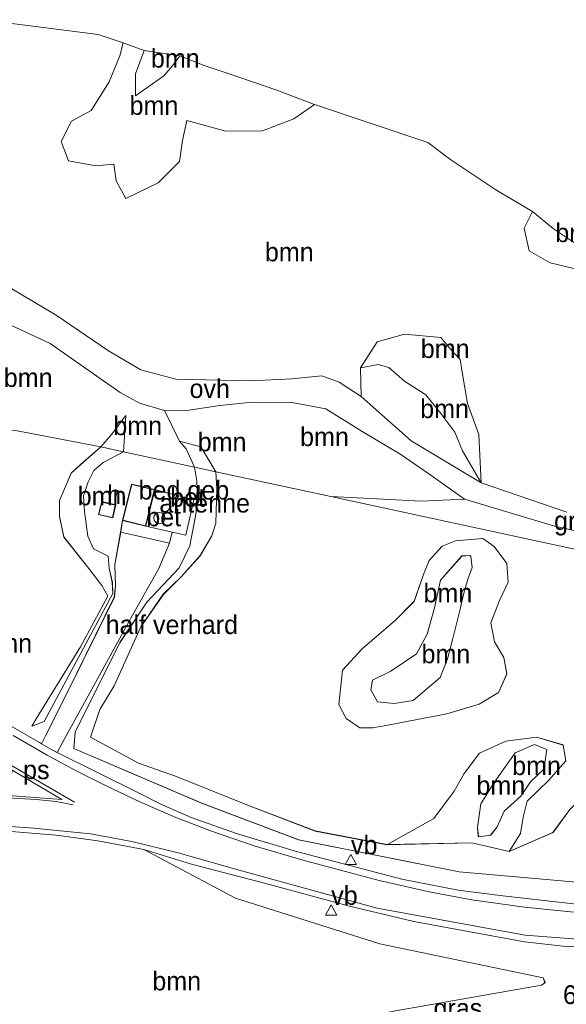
# Model space of a CAD drawing. Header units: millimetres. Extents: x 180000 to 190000, y 466229 to 468626.
# Tile 29 of 202: x 180754 to 180827, y 467833 to 467964. Entities that reach past the tile are written whole.
import ezdxf
from ezdxf.enums import TextEntityAlignment as Align

# ---------------------------------------------------------------- set-up
doc = ezdxf.new("R2010")
doc.units = ezdxf.units.MM
for name, color, linetype, lineweight in [('af-bs-rasterhekwerk', 8, 'hekwerk', 18), ('as-bs-kilometr', 13, 'Continuous', 18), ('bp-b5-boom', 93, 'Continuous', 18), ('bp-b5-grasland', 93, 'Continuous', 18), ('gw-bs-kruinlijn', 93, 'Continuous', 18), ('gw-bs-teenlijn', 93, 'Continuous', 18), ('kd-bs-dakrand', 13, 'Continuous', 18), ('kd-bs-opnamedtmgrens', 173, 'Continuous', 18), ('mk-b5-vlakmark', 8, 'Continuous', 18), ('mk-bs-streep 0.15', 8, 'Continuous', 18), ('og-b5-bebouwing', 173, 'Continuous', 18), ('og-bs-bebouwing', 173, 'Continuous', 18), ('vh-b5-verh_soort', 8, 'Continuous', 18), ('wm-bs-verkeersbord', 8, 'Continuous', 18)]:
    doc.layers.add(name, color=color, linetype=linetype, lineweight=lineweight)
doc.styles.add('rtw_iso', font='iso-rtw.shx')
doc.linetypes.add('hekwerk', pattern='A,7,-1.5,[1,RTW.shx,S=0.75,R=0,X=0,Y=0],-1.5', length=10)

# ---------------------------------------------------------------- blocks, each defined once
blk = doc.blocks.new('dtbattr-r')
at = {"style": 'rtw_iso'}
blk.add_attdef('TAG', text='', height=2.5, dxfattribs=at).set_placement((0, 0), align=Align.MIDDLE_CENTER)
blk = doc.blocks.new('verkeersbord')
for p, q in [((0, 0.75), (-0.75, -0.625)), ((0.75, -0.625), (0, 0.75)), ((-0.75, -0.625), (0.75, -0.625))]:
    blk.add_line(p, q)
blk = doc.blocks.new('dtbattr')
at = {"style": 'rtw_iso'}
blk.add_attdef('TAG', (0.59, 0.87), '', height=2.5, dxfattribs=at)
blk = doc.blocks.new('d33az_ACAD_1_FMEBLOCK57')
at = {"layer": 'bp-b5-boom'}
for points in [[(9.42, 11.57, 30.1), (11.09, 9.31, 30.02), (11.29, 6.8, 29.9), (10.12, 4.38, 29.83), (8.96, 1.38, 29.89), (9.45, -1.14, 29.77), (10.7, -3.22, 29.72), (11.1, -5.45, 29.72), (9.98, -7.9, 29.68), (7.42, -9.45, 29.69), (3.13, -10.74, 29.69), (0.11, -11.35, 29.67), (-4.74, -12.27, 29.65), (-6.81, -12.62, 29.65), (-8.47, -12.62, 29.65), (-10.33, -11.39, 29.65), (-11.29, -9.53, 29.65), (-10.79, -4.95, 29.61), (-8.16, -2.1, 29.6), (-3.75, 1.75, 29.62), (-1.25, 4.25, 29.71), (0.02, 7.81, 29.85), (0.77, 9.7, 29.91), (2.51, 11.6, 29.94), (4.26, 12.34, 29.94), (7.89, 12.62, 29.94)], [(-6.13, -9.15, 30.63), (-3.92, -9.38, 30.62), (-1.38, -8.99, 30.62), (2.23, -5.91, 30.62), (3.19, -3.43, 30.62), (3.92, -0.72, 30.62), (4.88, 3.21, 30.62), (5.36, 5.35, 30.59), (5.91, 7.19, 30.58), (6.51, 8.77, 30.58), (6.29, 10.22, 30.58), (6.18, 10.37, 30.58), (5.11, 10.29, 30.66), (2.26, 7.08, 30.66), (1.45, 3.38, 30.65), (0.48, -0.14, 30.65), (-0.95, -2.75, 30.65), (-4.37, -5.06, 30.64), (-6.78, -6.28, 30.63), (-7.03, -7.56, 30.63)]]:
    blk.add_polyline3d(points, close=True, dxfattribs=at)
blk = doc.blocks.new('d33az_ACAD_1_FMEBLOCK58')
at = {"layer": 'bp-b5-boom'}
blk.add_polyline3d([(-78.33, -27.77, 30.76), (-96, -26.22, 30.6), (-117.4, -21.95, 30.23), (-130.33, -17.07, 30.09), (-147.35, -9.75, 29.69), (-147.18, -7.59, 29.69), (-141.25, 4.36, 29.81), (-137.65, 9.76, 29.85), (-133.34, 14.32, 29.83), (-131.92, 17.29, 29.85), (-131.04, 21.71, 29.98), (-130.92, 24.89, 29.98), (-130.98, 25.9, 29.98), (-131.26, 27.77, 29.79), (-128.44, 27.16, 29.78), (-128.3, 24.89, 29.58), (-128.45, 20.29, 29.44), (-128.97, 18.62, 29.41), (-130.53, 15.97, 29.3), (-133.06, 13.13, 29.3), (-135.44, 10.81, 29.36), (-138.41, 6.48, 29.27), (-141.99, -1.39, 29.22), (-143.9, -4.54, 29.32), (-145.15, -8.26, 29.42), (-138.74, -11.7, 29.37), (-133.8, -13.47, 29.41), (-124.08, -17.35, 29.48), (-115.2, -20.76, 29.72), (-105.63, -22.59, 29.7), (-94.29, -22.33, 29.65), (-89.32, -23.48, 29.66), (-83.49, -20.97, 29.64), (-81.23, -17.91, 29.58)], dxfattribs=at)
blk = doc.blocks.new('d33az_ACAD_1_FMEBLOCK76')
at = {"layer": 'bp-b5-boom'}
blk.add_polyline3d([(-80.89, -30.9, 29.58), (-83.15, -33.96, 29.64), (-88.99, -36.48, 29.66), (-87.48, -34.09, 29.68), (-87.14, -31.93, 29.68), (-86.62, -29.76, 29.66), (-83.71, -26.99, 29.58), (-81.43, -24.4, 29.5), (-81.79, -22.29, 29.5), (-85.37, -21.23, 29.52), (-89.45, -21.76, 29.56), (-92.97, -23.37, 29.61), (-94.99, -26.07, 29.66), (-96.31, -28.46, 29.68), (-99.06, -32.08, 29.7), (-105.29, -35.59, 29.7), (-114.87, -33.76, 29.72), (-123.75, -30.35, 29.48), (-133.46, -26.46, 29.41), (-138.41, -24.7, 29.37), (-144.82, -21.26, 29.42), (-143.57, -17.54, 29.32), (-141.65, -14.38, 29.22), (-138.08, -6.52, 29.27), (-135.1, -2.19, 29.36), (-132.72, 0.14, 29.3), (-130.2, 2.97, 29.3), (-128.64, 5.63, 29.41), (-128.11, 7.3, 29.44), (-127.97, 11.9, 29.58), (-128.11, 14.17, 29.78), (-112.76, 10.85, 29.7), (-64.66, 0.44, 29.85)], dxfattribs=at)
blk.add_polyline3d([(-93, -16.82, 29.69), (-90.44, -15.27, 29.68), (-89.32, -12.82, 29.72), (-89.72, -10.59, 29.72), (-90.97, -8.51, 29.77), (-91.46, -5.99, 29.89), (-90.3, -2.99, 29.83), (-89.13, -0.58, 29.9), (-89.33, 1.93, 30.02), (-91, 4.19, 30.1), (-92.53, 5.25, 29.94), (-96.16, 4.97, 29.94), (-97.91, 4.23, 29.94), (-99.65, 2.33, 29.91), (-100.4, 0.44, 29.85), (-101.67, -3.12, 29.71), (-104.17, -5.62, 29.62), (-108.58, -9.47, 29.6), (-111.22, -12.32, 29.61), (-111.72, -16.9, 29.65), (-110.75, -18.76, 29.65), (-108.9, -19.99, 29.65), (-107.23, -20, 29.65), (-105.16, -19.64, 29.65), (-100.31, -18.72, 29.67), (-97.29, -18.12, 29.69)], close=True, dxfattribs=at)
blk = doc.blocks.new('d33az_ACAD_1_FMEBLOCK97')
at = {"layer": 'bp-b5-boom'}
for points in [[(-114.94, 30.37, 29.73), (-103.56, 28.19, 29.86), (-106.28, 25.78, 29.59), (-107.49, 24.68, 29.53), (-109.06, 21.05, 29.49), (-109.07, 18.94, 29.49), (-108.48, 16.18, 29.45), (-105.13, 11.96, 29.47), (-103.39, 9.71, 29.48), (-102.6, 8.27, 29.49), (-106.24, 1.54, 29.48), (-112.15, -8.1, 29.51), (-112.73, -9.04, 29.59), (-111.08, -8.42, 29.66), (-101.96, 8.64, 29.92), (-102.02, 10.12, 29.93), (-102.45, 12.03, 30.01), (-102.57, 13.63, 29.95), (-104.51, 14.59, 29.94), (-105.26, 16.27, 29.95), (-105.72, 19.59, 29.98), (-105.86, 21.66, 30.03), (-105.25, 23.53, 30.03), (-104.47, 25.05, 30.02), (-103.25, 26.11, 30.01), (-100.53, 27.54, 29.84), (-91.04, 25.49, 29.79), (-90.76, 23.62, 29.98), (-90.7, 22.62, 29.98), (-90.82, 19.43, 29.98), (-91.7, 15.01, 29.85), (-93.12, 12.04, 29.83), (-97.43, 7.48, 29.85), (-101.03, 2.08, 29.81), (-106.96, -9.87, 29.69), (-107.13, -12.03, 29.69), (-90.11, -19.35, 30.09), (-77.18, -24.23, 30.23), (-55.78, -28.5, 30.6), (-38.11, -30.05, 30.76)], [(-40.15, -32.79, 31.02), (-49.97, -31.69, 30.92), (-55.92, -30.93, 30.8), (-63.41, -29.47, 30.65), (-77.48, -25.77, 30.39), (-85.33, -23.41, 30.29), (-91.5, -21.24, 30.18), (-95.46, -19.5, 29.98), (-98.53, -17.94, 29.94), (-109.37, -12.57, 29.75), (-108.72, -11.34, 29.73), (-99.32, 5.73, 29.84), (-95.81, 11.99, 29.92), (-94.37, 15.33, 30), (-94.03, 16.84, 30.04), (-92.2, 16.44, 30.02), (-91.13, 21.12, 30), (-92.98, 21.61, 30.03), (-96.37, 22.49, 30.08), (-99.47, 23.24, 30.03), (-100.66, 18.37, 29.99), (-100.9, 16.83, 30.03), (-101.67, 12.5, 30.05), (-101.6, 9.6, 30.07), (-101.75, 8.14, 30.02), (-108.03, -4.63, 29.72), (-110.91, -10.33, 29.68), (-111.47, -11.4, 29.74), (-111.71, -11.26, 29.74), (-134.45, 1.85, 29.63)]]:
    blk.add_polyline3d(points, dxfattribs=at)
blk.add_polyline3d([(-101.56, 20.46, 30.01), (-103.43, 20.91, 30.02), (-103.85, 19.16, 30.01), (-101.96, 18.71, 30.08)], close=True, dxfattribs=at)
blk = doc.blocks.new('d33az_ACAD_1_FMEBLOCK116')
at = {"layer": 'bp-b5-boom'}
for points in [[(0.82, 21.47, 29.8), (6.35, 20.68, 29.85), (12.52, 19.55, 30), (24.73, 13.05, 30.28), (43.96, 6.95, 31.01), (64.68, 2.65, 31.15), (65.75, 2.43, 31.15), (65.98, 1.78, 31.15), (65.53, 1.43, 31.15), (46.06, -1.99, 31.21), (16.02, -7.9, 30.91), (-12.32, -13.47, 30.7), (-43.04, -19.33, 30.66), (-58.84, -22.25, 30.83), (-62.16, -4.41, 29.32), (-64.77, 9.12, 29.39), (-65.98, 14.3, 29.4), (-50.06, 17.56, 29.47), (-36.19, 20.08, 29.5), (-28.57, 21.37, 29.54), (-21.31, 22.13, 29.58), (-14.23, 22.25, 29.59), (-6.83, 22.1, 29.68)], [(-21.4, 17.53, 29.55), (-21.07, 15.44, 29.55), (-19.78, 13.57, 29.54), (-16.43, 11.91, 29.54), (-13.51, 11.19, 29.54), (-10.42, 12.31, 29.51), (-8.01, 16.1, 29.51), (-9.05, 18.61, 29.53), (-11.12, 20.68, 29.57), (-12.73, 21.25, 29.55), (-17.56, 20.69, 29.56), (-20.06, 20.22, 29.56), (-21.52, 18.54, 29.54)], [(-21.67, 12.44, 29.55), (-26.49, 16.95, 29.53), (-31.63, 16.57, 29.5), (-33.99, 14.62, 29.48), (-36.02, 11.22, 29.39), (-36.88, 7.39, 29.49), (-37.93, 3.61, 29.48), (-36.7, 0.79, 29.38), (-36.04, 0.08, 29.45), (-32.84, -0.46, 29.46), (-30.48, -0.07, 29.49), (-24.54, 1.03, 29.6), (-20.93, 2.28, 29.6), (-18.31, 3.72, 29.63), (-17.15, 5.05, 29.58), (-16.94, 7.08, 29.59)]]:
    blk.add_polyline3d(points, close=True, dxfattribs=at)
blk = doc.blocks.new('d33az_ACAD_1_FMEBLOCK117')
at = {"layer": 'bp-b5-boom'}
for points in [[(7.99, 7.62, 29.52), (11.57, 6.56, 29.5), (11.93, 4.45, 29.5), (9.65, 1.86, 29.58), (6.74, -0.91, 29.66), (6.22, -3.07, 29.68), (5.88, -5.23, 29.68), (4.38, -7.62, 29.66), (-0.6, -6.47, 29.65), (-11.93, -6.74, 29.7), (-5.69, -3.23, 29.7), (-2.95, 0.39, 29.68), (-1.63, 2.78, 29.66), (0.4, 5.48, 29.61), (3.91, 7.09, 29.56)], [(0.26, -5.65, 30.27), (0.31, -5.69, 30.27), (1.9, -5.45, 30.27), (2.75, -4.35, 30.24), (3.71, -2.27, 30.16), (5.93, -0.27, 30.15), (7.21, 1.67, 30.08), (8.98, 3.34, 29.97), (9.4, 5.96, 29.91), (7.73, 6.65, 29.89), (5.18, 5.5, 29.86), (2.37, 1.57, 29.9), (0.6, -1.28, 30.08), (0.13, -4.4, 30.23)]]:
    blk.add_polyline3d(points, close=True, dxfattribs=at)
blk = doc.blocks.new('dtb')
blk.add_circle((0, 0), 0.75)

msp = doc.modelspace()

# ---------------------------------------------------------------- linework, layer by layer
at = {"layer": 'af-bs-rasterhekwerk'}
for points in [[(180719.88, 467912.3, 29.79), (180727.2, 467911.92, 29.87), (180737.48, 467911.1, 29.64), (180753.92, 467909.46, 29.73), (180765.29, 467907.28, 29.86)], [(180768.32, 467906.63, 29.84), (180765.29, 467907.28, 29.86)], [(180777.81, 467904.58, 29.79), (180768.32, 467906.63, 29.84)], [(180780.63, 467903.97, 29.78), (180777.81, 467904.58, 29.79)], [(180854.12, 467890.71, 29.74), (180847.71, 467890.26, 29.83), (180844.08, 467890.24, 29.85), (180795.98, 467900.66, 29.7), (180780.63, 467903.97, 29.78)], [(180772.49, 467901.57, 30.08), (180775.87, 467900.69, 30.03)], [(180775.87, 467900.69, 30.03), (180777.72, 467900.21, 30), (180776.65, 467895.53, 30.02), (180774.82, 467895.93, 30.04)], [(180774.82, 467895.93, 30.04), (180771.3, 467896.7, 30.07)]]:
    msp.add_polyline3d(points, dxfattribs=at)
at = {"layer": 'bp-b5-boom'}
for points in [[(180749.21, 467964.28, 29.56), (180764.95, 467962.28, 29.46), (180768.3, 467961.21, 29.47), (180767.82, 467959.45, 29.39), (180766.41, 467955.97, 29.38), (180764, 467952.18, 29.38), (180761.4, 467950.75, 29.38), (180760.01, 467948.04, 29.38), (180761, 467945.43, 29.38), (180764.66, 467944.8, 29.38), (180767.05, 467944.99, 29.39), (180767.33, 467942.78, 29.39), (180768.64, 467940.44, 29.42), (180772.96, 467942.52, 29.44), (180775.79, 467945.37, 29.42), (180776.2, 467948.17, 29.42), (180776.75, 467950.83, 29.4), (180781.95, 467949.39, 29.41), (180786.85, 467949.45, 29.43), (180791.05, 467951.03, 29.46), (180793.77, 467952.98, 29.49), (180808.89, 467947.89, 30.06), (180811.95, 467945.59, 29.77), (180817.95, 467941.57, 30.07), (180822.84, 467938.69, 29.8), (180821.73, 467936.47, 29.84), (180822.4, 467933.46, 29.84), (180825.19, 467931.83, 29.85), (180828.37, 467931.07, 29.88)], [(180827.41, 467898.57, 30.06), (180816, 467902.47, 29.95), (180815.72, 467908.96, 30.14), (180814.19, 467913.08, 30.14), (180813.54, 467916.98, 30.21), (180813.22, 467918.96, 30.1), (180811.98, 467920.27, 29.99), (180810.65, 467921.89, 29.91), (180805.78, 467922.31, 29.88), (180802.14, 467921.29, 29.88), (180799.91, 467917.81, 29.9), (180799.99, 467914.02, 29.9), (180797.1, 467915.92, 29.87), (180794.79, 467916.78, 29.86), (180790.76, 467916.37, 29.86), (180785.3, 467916.11, 29.76), (180775.31, 467916.34, 29.77), (180770.66, 467917.56, 29.81), (180766.34, 467920.09, 29.76), (180759.37, 467924.84, 29.55), (180750.34, 467930.18, 29.39)]]:
    msp.add_polyline3d(points, dxfattribs=at)
for points in [[(180769.93, 467957.06, 30.04), (180769.94, 467954.1, 29.89), (180773.7, 467956.78, 30.16), (180774.86, 467958.14, 30.26), (180775.82, 467959.44, 30.31), (180779.09, 467958.18, 29.82), (180782.56, 467957.03, 30.14), (180788.63, 467954.91, 30.17), (180793.77, 467952.98, 29.49), (180791.05, 467951.03, 29.46), (180786.85, 467949.45, 29.43), (180781.95, 467949.39, 29.41), (180776.75, 467950.83, 29.4), (180776.2, 467948.17, 29.42), (180775.79, 467945.37, 29.42), (180772.96, 467942.52, 29.44), (180768.64, 467940.44, 29.42), (180767.33, 467942.78, 29.39), (180767.05, 467944.99, 29.39), (180764.66, 467944.8, 29.38), (180761, 467945.43, 29.38), (180760.01, 467948.04, 29.38), (180761.4, 467950.75, 29.38), (180764, 467952.18, 29.38), (180766.41, 467955.97, 29.38), (180767.82, 467959.45, 29.39), (180768.3, 467961.21, 29.47), (180771.1, 467960.16, 30.13)], [(180773.7, 467956.78, 30.16), (180769.94, 467954.1, 29.89), (180769.93, 467957.06, 30.04), (180771.1, 467960.16, 30.13), (180775.82, 467959.44, 30.31), (180774.86, 467958.14, 30.26)], [(180835.83, 467929.41, 29.92), (180833.7, 467929, 29.88), (180831.39, 467929.91, 29.88), (180828.37, 467931.07, 29.88), (180825.19, 467931.83, 29.85), (180822.4, 467933.46, 29.84), (180821.73, 467936.47, 29.84), (180822.84, 467938.69, 29.8), (180825.67, 467936.36, 30.17), (180829.52, 467933.81, 30.33), (180831.73, 467932.42, 29.94)], [(180773.81, 467912.16, 29.76), (180775.81, 467908.06, 30.01), (180776.7, 467907.01, 30.01), (180777.81, 467904.58, 29.79), (180768.32, 467906.63, 29.84), (180768.64, 467911.48, 30.05), (180766.71, 467908.94, 30), (180765.29, 467907.28, 29.86), (180753.92, 467909.46, 29.73), (180737.48, 467911.1, 29.64), (180736.43, 467913.89, 29.51), (180737.81, 467916.38, 29.47), (180740.54, 467918.02, 29.47), (180743.21, 467919.8, 29.5), (180744.93, 467920.81, 29.49), (180748.09, 467923.1, 29.49), (180751.26, 467924.47, 29.43), (180758.54, 467921.08, 29.55), (180767.89, 467914.56, 29.72), (180770.46, 467913.11, 29.75)], [(180813.22, 467918.96, 30.1), (180813.54, 467916.98, 30.21), (180814.19, 467913.08, 30.14), (180815.72, 467908.96, 30.14), (180816, 467902.47, 29.95), (180813.5, 467906.78, 30.18), (180812.48, 467909.27, 30.25), (180810.64, 467911.75, 30.43), (180808.63, 467914.22, 30.41), (180805.77, 467916.06, 30.34), (180803.71, 467917.87, 30.29), (180802.27, 467918.28, 30.18), (180799.91, 467917.81, 29.9), (180802.14, 467921.29, 29.88), (180805.78, 467922.31, 29.88), (180810.65, 467921.89, 29.91), (180811.98, 467920.27, 29.99)], [(180813.5, 467906.78, 30.18), (180816, 467902.47, 29.95), (180806.67, 467908.1, 29.9), (180799.99, 467914.02, 29.9), (180799.91, 467917.81, 29.9), (180802.27, 467918.28, 30.18), (180803.71, 467917.87, 30.29), (180805.77, 467916.06, 30.34), (180808.63, 467914.22, 30.41), (180810.64, 467911.75, 30.43), (180812.48, 467909.27, 30.25)], [(180813.79, 467900.33, 29.94), (180808.01, 467900.03, 29.95), (180803.01, 467900.31, 30.01), (180795.98, 467900.66, 29.7), (180780.63, 467903.97, 29.78), (180778.64, 467907.3, 29.93), (180775.81, 467908.06, 30.01), (180773.81, 467912.16, 29.76), (180777.02, 467912.18, 29.73), (180781.19, 467912.82, 29.64), (180785.5, 467913.24, 29.73), (180790.79, 467913.22, 29.77), (180795.3, 467912.38, 29.86), (180800.15, 467909.36, 29.91), (180805.29, 467906.28, 29.87), (180809.61, 467903.28, 29.9)], [(180768.64, 467911.48, 30.05), (180768.32, 467906.63, 29.84), (180765.29, 467907.28, 29.86), (180766.71, 467908.94, 30)], [(180778.64, 467907.3, 29.93), (180780.63, 467903.97, 29.78), (180777.81, 467904.58, 29.79), (180776.7, 467907.01, 30.01), (180775.81, 467908.06, 30.01)], [(180757.77, 467870.67, 29.66), (180756.12, 467870.05, 29.59), (180756.7, 467870.99, 29.51), (180762.61, 467880.63, 29.48), (180766.25, 467887.36, 29.49), (180765.46, 467888.8, 29.48), (180763.72, 467891.05, 29.47), (180760.37, 467895.26, 29.45), (180759.78, 467898.02, 29.49), (180759.8, 467900.14, 29.49), (180761.37, 467903.76, 29.53), (180762.58, 467904.87, 29.59), (180765.29, 467907.28, 29.86), (180768.32, 467906.63, 29.84), (180765.61, 467905.2, 30.01), (180764.39, 467904.14, 30.02), (180763.61, 467902.62, 30.03), (180763, 467900.75, 30.03), (180763.14, 467898.68, 29.98), (180763.59, 467895.36, 29.95), (180764.34, 467893.68, 29.94), (180766.28, 467892.72, 29.95), (180766.41, 467891.12, 30.01), (180766.84, 467889.2, 29.93), (180766.9, 467887.73, 29.92)], [(180806.93, 467873.44, 30.62), (180804.4, 467873.05, 30.62), (180802.19, 467873.28, 30.63), (180801.29, 467874.88, 30.63), (180801.54, 467876.15, 30.63), (180803.95, 467877.38, 30.64), (180807.37, 467879.68, 30.65), (180808.8, 467882.3, 30.65), (180809.77, 467885.81, 30.65), (180810.58, 467889.52, 30.66), (180813.43, 467892.73, 30.66), (180814.5, 467892.8, 30.58), (180814.61, 467892.65, 30.58), (180814.83, 467891.2, 30.58), (180814.23, 467889.62, 30.58), (180813.68, 467887.78, 30.59), (180813.2, 467885.65, 30.62), (180812.24, 467881.71, 30.62), (180811.5, 467879, 30.62), (180810.55, 467876.52, 30.62)], [(180817.27, 467855.5, 30.27), (180815.68, 467855.26, 30.27), (180815.63, 467855.3, 30.27), (180815.51, 467856.55, 30.23), (180815.97, 467859.67, 30.08), (180817.74, 467862.52, 29.9), (180820.56, 467866.45, 29.86), (180823.11, 467867.6, 29.89), (180824.77, 467866.91, 29.91), (180824.36, 467864.3, 29.97), (180822.59, 467862.62, 30.08), (180821.31, 467860.68, 30.15), (180819.09, 467858.69, 30.16), (180818.13, 467856.61, 30.24)]]:
    msp.add_polyline3d(points, close=True, dxfattribs=at)
at = {"layer": 'bp-b5-grasland'}
msp.add_polyline3d([(180803.01, 467900.31, 30.01), (180808.01, 467900.03, 29.95), (180813.79, 467900.33, 29.94), (180825.63, 467896.76, 29.97), (180840.68, 467893.35, 30.02), (180849.49, 467893.05, 29.95), (180847.9, 467892.45, 29.94), (180847.45, 467891.26, 29.92), (180847.71, 467890.26, 29.83), (180844.08, 467890.24, 29.85), (180795.98, 467900.66, 29.7)], close=True, dxfattribs=at)
msp.add_polyline3d([(180804.59, 467832.04, 31.21), (180824.07, 467835.46, 31.15), (180824.51, 467835.8, 31.15), (180824.28, 467836.45, 31.15), (180823.22, 467836.68, 31.15), (180802.5, 467840.98, 31.01), (180783.27, 467847.08, 30.28), (180771.06, 467853.57, 30), (180777.39, 467851.62, 30.14), (180787.12, 467849.09, 30.41), (180798.29, 467846.08, 30.75), (180807.02, 467843.96, 30.99), (180821.79, 467841.27, 31.17), (180826.92, 467840.68, 31.22), (180836.78, 467840.13, 31.39), (180844.19, 467839.93, 31.5), (180852.09, 467839.95, 31.6), (180852.62, 467836.28, 31.64), (180829.07, 467831.57, 31.56)], dxfattribs=at)
at = {"layer": 'gw-bs-kruinlijn'}
for points in [[(180771.1, 467960.16, 30.13), (180769.93, 467957.06, 30.04), (180769.94, 467954.1, 29.89), (180773.7, 467956.78, 30.16), (180774.86, 467958.14, 30.26), (180775.82, 467959.44, 30.31)], [(180799.91, 467917.81, 29.9), (180802.27, 467918.28, 30.18), (180803.71, 467917.87, 30.29), (180805.77, 467916.06, 30.34), (180808.63, 467914.22, 30.41), (180810.64, 467911.75, 30.43), (180812.48, 467909.27, 30.25), (180813.5, 467906.78, 30.18), (180816, 467902.47, 29.95)], [(180768.64, 467911.48, 30.05), (180768.32, 467906.63, 29.84)], [(180775.81, 467908.06, 30.01), (180776.7, 467907.01, 30.01), (180777.81, 467904.58, 29.79)], [(180756.12, 467870.05, 29.59), (180757.77, 467870.67, 29.66), (180766.9, 467887.73, 29.92), (180766.84, 467889.2, 29.93), (180766.41, 467891.12, 30.01), (180766.28, 467892.72, 29.95), (180764.34, 467893.68, 29.94), (180763.59, 467895.36, 29.95), (180763.14, 467898.68, 29.98), (180763, 467900.75, 30.03), (180763.61, 467902.62, 30.03), (180764.39, 467904.14, 30.02), (180765.61, 467905.2, 30.01), (180768.32, 467906.63, 29.84)], [(180777.81, 467904.58, 29.79), (180778.09, 467902.7, 29.98)], [(180778.09, 467902.7, 29.98), (180778.16, 467901.7, 29.98), (180778.03, 467898.52, 29.98), (180777.16, 467894.1, 29.85), (180775.73, 467891.13, 29.83), (180771.43, 467886.57, 29.85), (180767.82, 467881.16, 29.81), (180761.9, 467869.22, 29.69), (180761.72, 467867.06, 29.69)], [(180804.4, 467873.05, 30.62), (180802.19, 467873.28, 30.63), (180801.29, 467874.88, 30.63), (180801.54, 467876.15, 30.63), (180803.95, 467877.38, 30.64), (180807.37, 467879.68, 30.65), (180808.8, 467882.3, 30.65), (180809.77, 467885.81, 30.65), (180810.58, 467889.52, 30.66), (180813.43, 467892.73, 30.66), (180814.5, 467892.8, 30.58), (180814.61, 467892.65, 30.58), (180814.83, 467891.2, 30.58), (180814.23, 467889.62, 30.58), (180813.68, 467887.78, 30.59), (180813.2, 467885.65, 30.62), (180812.24, 467881.71, 30.62), (180811.5, 467879, 30.62), (180810.55, 467876.52, 30.62), (180806.93, 467873.44, 30.62), (180804.4, 467873.05, 30.62)], [(181056.43, 467882.54, 32.17), (181042.81, 467879.89, 31.99), (180999.24, 467871.66, 31.67), (180962.61, 467865.04, 31.56), (180913.69, 467857.95, 31.28), (180887.04, 467853.76, 31.26), (180854.65, 467849.92, 30.85), (180830.74, 467849.04, 30.76), (180813.08, 467850.59, 30.6), (180791.68, 467854.86, 30.23)], [(180791.68, 467854.86, 30.23), (180778.75, 467859.74, 30.09), (180761.72, 467867.06, 29.69)], [(180823.11, 467867.6, 29.89), (180820.56, 467866.45, 29.86), (180817.74, 467862.52, 29.9), (180815.97, 467859.67, 30.08), (180815.51, 467856.55, 30.23), (180815.63, 467855.3, 30.27), (180815.68, 467855.26, 30.27), (180817.27, 467855.5, 30.27), (180818.13, 467856.61, 30.24), (180819.09, 467858.69, 30.16), (180821.31, 467860.68, 30.15), (180822.59, 467862.62, 30.08), (180824.36, 467864.3, 29.97), (180824.77, 467866.91, 29.91), (180823.11, 467867.6, 29.89)]]:
    msp.add_polyline3d(points, dxfattribs=at)
at = {"layer": 'gw-bs-teenlijn'}
for points in [[(180768.3, 467961.21, 29.47), (180767.82, 467959.45, 29.39), (180766.41, 467955.97, 29.38), (180764, 467952.18, 29.38), (180761.4, 467950.75, 29.38), (180760.01, 467948.04, 29.38), (180761, 467945.43, 29.38), (180764.66, 467944.8, 29.38), (180767.05, 467944.99, 29.39), (180767.33, 467942.78, 29.39), (180768.64, 467940.44, 29.42), (180772.96, 467942.52, 29.44), (180775.79, 467945.37, 29.42), (180776.2, 467948.17, 29.42), (180776.75, 467950.83, 29.4), (180781.95, 467949.39, 29.41), (180786.85, 467949.45, 29.43), (180791.05, 467951.03, 29.46), (180793.77, 467952.98, 29.49)], [(180835.83, 467929.41, 29.92), (180833.7, 467929, 29.88), (180831.39, 467929.91, 29.88), (180828.37, 467931.07, 29.88), (180825.19, 467931.83, 29.85), (180822.4, 467933.46, 29.84), (180821.73, 467936.47, 29.84), (180822.84, 467938.69, 29.8)], [(180816, 467902.47, 29.95), (180815.72, 467908.96, 30.14), (180814.19, 467913.08, 30.14), (180813.54, 467916.98, 30.21), (180813.22, 467918.96, 30.1), (180811.98, 467920.27, 29.99), (180810.65, 467921.89, 29.91), (180805.78, 467922.31, 29.88), (180802.14, 467921.29, 29.88), (180799.91, 467917.81, 29.9), (180799.99, 467914.02, 29.9)], [(180765.29, 467907.28, 29.86), (180766.71, 467908.94, 30), (180768.64, 467911.48, 30.05)], [(180780.63, 467903.97, 29.78), (180778.64, 467907.3, 29.93), (180775.81, 467908.06, 30.01)], [(180765.29, 467907.28, 29.86), (180762.58, 467904.87, 29.59)], [(180762.58, 467904.87, 29.59), (180761.37, 467903.76, 29.53), (180759.8, 467900.14, 29.49), (180759.78, 467898.02, 29.49), (180760.37, 467895.26, 29.45), (180763.72, 467891.05, 29.47), (180765.46, 467888.8, 29.48), (180766.25, 467887.36, 29.49), (180762.61, 467880.63, 29.48), (180756.7, 467870.99, 29.51)], [(180780.63, 467903.97, 29.78), (180780.77, 467901.7, 29.58)], [(180780.77, 467901.7, 29.58), (180780.63, 467897.1, 29.44), (180780.11, 467895.43, 29.41), (180778.54, 467892.78, 29.3), (180776.02, 467889.94, 29.3), (180773.64, 467887.62, 29.36), (180770.66, 467883.29, 29.27), (180767.09, 467875.42, 29.22), (180765.17, 467872.27, 29.32), (180763.92, 467868.55, 29.42)], [(180816.21, 467895.06, 29.94), (180812.58, 467894.77, 29.94), (180810.83, 467894.04, 29.94), (180809.09, 467892.13, 29.91), (180808.34, 467890.24, 29.85), (180807.07, 467886.69, 29.71), (180804.57, 467884.18, 29.62), (180800.16, 467880.34, 29.6), (180797.52, 467877.48, 29.61), (180797.02, 467872.9, 29.65), (180797.99, 467871.04, 29.65), (180799.84, 467869.82, 29.65), (180801.51, 467869.81, 29.65), (180803.58, 467870.16, 29.65), (180808.43, 467871.09, 29.67), (180811.45, 467871.69, 29.69), (180815.74, 467872.98, 29.69), (180818.3, 467874.53, 29.68), (180819.42, 467876.99, 29.72), (180819.02, 467879.21, 29.72), (180817.77, 467881.29, 29.77), (180817.28, 467883.81, 29.89), (180818.44, 467886.81, 29.83), (180819.61, 467889.23, 29.9), (180819.41, 467891.74, 30.02), (180817.74, 467894, 30.1), (180816.21, 467895.06, 29.94)], [(180756.7, 467870.99, 29.51), (180756.12, 467870.05, 29.59)], [(180819.75, 467853.33, 29.66), (180814.78, 467854.48, 29.65), (180803.45, 467854.21, 29.7), (180793.87, 467856.05, 29.72), (180784.99, 467859.46, 29.48), (180775.28, 467863.34, 29.41), (180770.33, 467865.11, 29.37), (180763.92, 467868.55, 29.42)], [(180803.45, 467854.21, 29.7), (180809.68, 467857.73, 29.7), (180812.43, 467861.34, 29.68), (180813.75, 467863.73, 29.66), (180815.77, 467866.43, 29.61), (180819.29, 467868.04, 29.56), (180823.37, 467868.58, 29.52), (180826.95, 467867.52, 29.5), (180827.31, 467865.4, 29.5), (180825.03, 467862.81, 29.58), (180822.12, 467860.04, 29.66), (180821.6, 467857.88, 29.68), (180821.26, 467855.72, 29.68), (180819.75, 467853.33, 29.66)], [(180845.67, 467864.59, 29.67), (180841.51, 467863.59, 29.59), (180836.52, 467863.64, 29.57), (180830.41, 467861.58, 29.56), (180827.85, 467858.9, 29.58), (180825.59, 467855.84, 29.64), (180819.75, 467853.33, 29.66)]]:
    msp.add_polyline3d(points, dxfattribs=at)
at = {"layer": 'kd-bs-dakrand'}
for points in [[(180769.42, 467902.27, 33.39), (180768.25, 467897.49, 33.39), (180771.26, 467896.76, 33.39), (180772.43, 467901.54, 33.39), (180769.42, 467902.27, 33.39)], [(180765.46, 467899.93, 31.48), (180765.06, 467898.28, 31.48), (180766.86, 467897.86, 31.48), (180767.23, 467899.51, 31.48), (180765.46, 467899.93, 31.48)]]:
    msp.add_polyline3d(points, dxfattribs=at)
at = {"layer": 'kd-bs-opnamedtmgrens'}
msp.add_polyline3d([(180860.84, 467912.17, 30.38), (180836.55, 467928.8, 30.2), (180835.83, 467929.41, 29.92), (180831.73, 467932.42, 29.94), (180829.52, 467933.81, 30.33), (180825.67, 467936.36, 30.17), (180822.84, 467938.69, 29.8), (180817.95, 467941.57, 30.07), (180811.95, 467945.59, 29.77), (180808.89, 467947.89, 30.06), (180793.77, 467952.98, 29.49), (180788.63, 467954.91, 30.17), (180782.56, 467957.03, 30.14), (180779.09, 467958.18, 29.82), (180775.82, 467959.44, 30.31), (180771.1, 467960.16, 30.13), (180768.3, 467961.21, 29.47), (180764.95, 467962.28, 29.46), (180749.21, 467964.28, 29.56)], dxfattribs=at)
at = {"layer": 'mk-b5-vlakmark'}
msp.add_polyline3d([(180753.47, 467864.17, 29.83), (180760.12, 467860.24, 29.89), (180754.13, 467860.71, 29.86), (180752.33, 467860.84, 29.87), (180752.68, 467861.53, 29.85), (180753.14, 467862.29, 29.87), (180753.34, 467863.24, 29.85)], close=True, dxfattribs=at)
at = {"layer": 'mk-bs-streep 0.15'}
for points in [[(180702.85, 467879.98, 29.46), (180709.89, 467880.59, 29.46), (180714.91, 467880.76, 29.47), (180718.93, 467880.56, 29.48), (180723.28, 467879.87, 29.49), (180727.27, 467878.84, 29.55), (180730.94, 467877.47, 29.55), (180733.85, 467876.1, 29.57), (180738.03, 467873.76, 29.61), (180747, 467868.46, 29.73), (180761.78, 467859.87, 29.95)], [(180984.45, 467861.36, 32.25), (180961, 467856.99, 32.18), (180943.69, 467854.03, 32.08), (180924.23, 467851.03, 32), (180908.78, 467848.91, 31.92), (180892.09, 467846.77, 31.84), (180877.81, 467845.37, 31.76), (180864.47, 467844.53, 31.63), (180852.63, 467844.15, 31.5), (180842.73, 467844.27, 31.35), (180832.37, 467844.8, 31.18), (180821.79, 467845.88, 31.03), (180814.77, 467846.87, 30.85), (180809.06, 467847.94, 30.76), (180802.41, 467849.45, 30.67), (180792.12, 467852.2, 30.45), (180785.76, 467854.07, 30.33), (180780.06, 467856.02, 30.24), (180775.3, 467857.85, 30.11), (180770.49, 467859.92, 29.95), (180765.93, 467862.11, 29.89), (180761.95, 467864.12, 29.82), (180758.17, 467866.17, 29.79), (180753.62, 467868.79, 29.7)], [(180761.61, 467859.52, 29.95), (180759.35, 467859.96, 29.93), (180756.7, 467860.26, 29.89), (180752.04, 467860.51, 29.87), (180747.07, 467860.58, 29.83), (180742.31, 467860.52, 29.79), (180736.83, 467860.21, 29.75), (180731.39, 467859.82, 29.72), (180726.23, 467859.23, 29.75), (180718.79, 467858.18, 29.68)], [(180718.79, 467854.15, 29.54), (180726.05, 467855.4, 29.56), (180735.49, 467856.56, 29.56), (180742.54, 467856.91, 29.59), (180749.52, 467856.91, 29.67), (180756.39, 467856.44, 29.78), (180763.95, 467855.67, 29.87), (180769.46, 467854.66, 30), (180775.62, 467853.13, 30.1), (180783.73, 467850.82, 30.41), (180802.16, 467845.76, 30.85), (180821.87, 467842.14, 31.2), (180841, 467840.7, 31.48), (180863.08, 467840.75, 31.73), (180875.07, 467841.5, 31.8), (180885.75, 467842.47, 31.89), (180897.74, 467843.77, 31.9), (180910.61, 467845.34, 31.98), (180923.41, 467847.22, 32.05), (180940.64, 467849.86, 32.13), (180962.15, 467853.38, 32.25)]]:
    msp.add_polyline3d(points, dxfattribs=at)
at = {"layer": 'og-b5-bebouwing'}
for points in [[(180772.49, 467901.57, 30.08), (180771.3, 467896.7, 30.07), (180768.19, 467897.46, 29.99), (180769.38, 467902.33, 30.03)], [(180767.29, 467899.55, 30.01), (180766.9, 467897.8, 30.08), (180765, 467898.25, 30.01), (180765.42, 467900, 30.02)]]:
    msp.add_polyline3d(points, close=True, dxfattribs=at)
at = {"layer": 'vh-b5-verh_soort'}
for points in [[(180750.34, 467930.18, 29.39), (180759.37, 467924.84, 29.55), (180766.34, 467920.09, 29.76), (180770.66, 467917.56, 29.81), (180775.31, 467916.34, 29.77), (180785.3, 467916.11, 29.76), (180790.76, 467916.37, 29.86), (180794.79, 467916.78, 29.86), (180797.1, 467915.92, 29.87), (180799.99, 467914.02, 29.9), (180806.67, 467908.1, 29.9), (180816, 467902.47, 29.95), (180827.41, 467898.57, 30.06)], [(180840.68, 467893.35, 30.02), (180825.63, 467896.76, 29.97), (180813.79, 467900.33, 29.94), (180809.61, 467903.28, 29.9), (180805.29, 467906.28, 29.87), (180800.15, 467909.36, 29.91), (180795.3, 467912.38, 29.86), (180790.79, 467913.22, 29.77), (180785.5, 467913.24, 29.73), (180781.19, 467912.82, 29.64), (180777.02, 467912.18, 29.73), (180773.81, 467912.16, 29.76), (180770.46, 467913.11, 29.75), (180767.89, 467914.56, 29.72), (180758.54, 467921.08, 29.55), (180751.26, 467924.47, 29.43)], [(180734.4, 467880.93, 29.63), (180757.15, 467867.83, 29.74), (180757.39, 467867.69, 29.74), (180759.04, 467866.74, 29.75), (180759.48, 467866.52, 29.75), (180770.33, 467861.15, 29.94), (180773.39, 467859.59, 29.98), (180777.36, 467857.85, 30.18), (180783.53, 467855.68, 30.29), (180791.38, 467853.32, 30.39), (180805.44, 467849.62, 30.65), (180812.93, 467848.15, 30.8), (180818.88, 467847.39, 30.92), (180828.7, 467846.29, 31.02), (180839.55, 467845.62, 31.24), (180849.98, 467845.88, 31.36), (180862.35, 467846.78, 31.49), (180874.95, 467848.09, 31.6), (180895.26, 467850.6, 31.75), (180922.35, 467854.36, 31.92), (180945.11, 467857.87, 32.01), (180966.33, 467861.64, 32.11), (180994.71, 467867.01, 32.19)], [(180829.07, 467831.57, 31.56), (180852.62, 467836.28, 31.64), (180852.09, 467839.95, 31.6), (180844.19, 467839.93, 31.5), (180836.78, 467840.13, 31.39), (180826.92, 467840.68, 31.22), (180821.79, 467841.27, 31.17), (180807.02, 467843.96, 30.99), (180798.29, 467846.08, 30.75), (180787.12, 467849.09, 30.41), (180777.39, 467851.62, 30.14), (180771.06, 467853.57, 30), (180764.89, 467854.71, 29.85), (180759.36, 467855.5, 29.8), (180751.7, 467856.12, 29.68)]]:
    msp.add_polyline3d(points, dxfattribs=at)
for points in [[(180777.72, 467900.21, 30), (180776.65, 467895.53, 30.02), (180774.82, 467895.93, 30.04), (180771.3, 467896.7, 30.07), (180772.49, 467901.57, 30.08), (180775.87, 467900.69, 30.03)], [(180774.82, 467895.93, 30.04), (180774.48, 467894.42, 30), (180767.96, 467895.92, 30.03), (180768.19, 467897.46, 29.99), (180771.3, 467896.7, 30.07)], [(180760.13, 467867.75, 29.73), (180759.48, 467866.52, 29.75), (180759.04, 467866.74, 29.75), (180757.39, 467867.69, 29.74), (180757.94, 467868.76, 29.68), (180760.82, 467874.46, 29.72), (180767.11, 467887.23, 30.02), (180767.26, 467888.69, 30.07), (180767.19, 467891.59, 30.05), (180767.96, 467895.92, 30.03), (180774.48, 467894.42, 30), (180773.04, 467891.08, 29.92), (180769.53, 467884.82, 29.84)]]:
    msp.add_polyline3d(points, close=True, dxfattribs=at)

# ---------------------------------------------------------------- block references
at = {"layer": 'as-bs-kilometr'}
ref = msp.add_blockref('dtbattr', (180826.91, 467832.21, 31.27), dxfattribs=at)
ref.add_attrib('TAG', '68.6', dxfattribs={"layer": '0', "height": 2.5, "style": 'rtw_iso'}).set_placement((180826.91, 467832.21, 31.27), align=Align.BOTTOM_LEFT)
at = {"layer": 'bp-b5-boom'}
ref = msp.add_blockref('dtbattr-r', (180771.98, 467957.13, 30.13), dxfattribs=at)
ref.add_attrib('TAG', 'bmn', dxfattribs={"layer": '0', "height": 2.5, "style": 'rtw_iso'}).set_placement((180771.98, 467957.13, 30.13), align=Align.BOTTOM_LEFT)
ref = msp.add_blockref('dtbattr-r', (180769.14, 467950.83, 29.63), dxfattribs=at)
ref.add_attrib('TAG', 'bmn', dxfattribs={"layer": '0', "height": 2.5, "style": 'rtw_iso'}).set_placement((180769.14, 467950.83, 29.63), align=Align.BOTTOM_LEFT)
ref = msp.add_blockref('dtbattr-r', (180825.89, 467933.85, 29.94), dxfattribs=at)
ref.add_attrib('TAG', 'bmn', dxfattribs={"layer": '0', "height": 2.5, "style": 'rtw_iso'}).set_placement((180825.89, 467933.85, 29.94), align=Align.BOTTOM_LEFT)
ref = msp.add_blockref('dtbattr-r', (180787.18, 467931.29, 29.95), dxfattribs=at)
ref.add_attrib('TAG', 'bmn', dxfattribs={"layer": '0', "height": 2.5, "style": 'rtw_iso'}).set_placement((180787.18, 467931.29, 29.95), align=Align.BOTTOM_LEFT)
for name, p in [('d33az_ACAD_1_FMEBLOCK76', (180908.74, 467889.8)), ('d33az_ACAD_1_FMEBLOCK97', (180868.85, 467879.09)), ('d33az_ACAD_1_FMEBLOCK58', (180909.07, 467876.81)), ('d33az_ACAD_1_FMEBLOCK57', (180808.32, 467882.43)), ('d33az_ACAD_1_FMEBLOCK117', (180815.38, 467860.95)), ('d33az_ACAD_1_FMEBLOCK116', (180758.54, 467834.03))]:
    msp.add_blockref(name, p, dxfattribs=at)
ref = msp.add_blockref('dtbattr-r', (180807.96, 467918.39, 30.13), dxfattribs=at)
ref.add_attrib('TAG', 'bmn', dxfattribs={"layer": '0', "height": 2.5, "style": 'rtw_iso'}).set_placement((180807.96, 467918.39, 30.13), align=Align.BOTTOM_LEFT)
ref = msp.add_blockref('dtbattr-r', (180752.37, 467914.53, 29.7), dxfattribs=at)
ref.add_attrib('TAG', 'bmn', dxfattribs={"layer": '0', "height": 2.5, "style": 'rtw_iso'}).set_placement((180752.37, 467914.53, 29.7), align=Align.BOTTOM_LEFT)
ref = msp.add_blockref('dtbattr-r', (180807.88, 467910.38, 30.16), dxfattribs=at)
ref.add_attrib('TAG', 'bmn', dxfattribs={"layer": '0', "height": 2.5, "style": 'rtw_iso'}).set_placement((180807.88, 467910.38, 30.16), align=Align.BOTTOM_LEFT)
ref = msp.add_blockref('dtbattr-r', (180766.97, 467908.1, 29.94), dxfattribs=at)
ref.add_attrib('TAG', 'bmn', dxfattribs={"layer": '0', "height": 2.5, "style": 'rtw_iso'}).set_placement((180766.97, 467908.1, 29.94), align=Align.BOTTOM_LEFT)
ref = msp.add_blockref('dtbattr-r', (180778.22, 467905.95, 29.91), dxfattribs=at)
ref.add_attrib('TAG', 'bmn', dxfattribs={"layer": '0', "height": 2.5, "style": 'rtw_iso'}).set_placement((180778.22, 467905.95, 29.91), align=Align.BOTTOM_LEFT)
ref = msp.add_blockref('dtbattr-r', (180791.87, 467906.64, 29.84), dxfattribs=at)
ref.add_attrib('TAG', 'bmn', dxfattribs={"layer": '0', "height": 2.5, "style": 'rtw_iso'}).set_placement((180791.87, 467906.64, 29.84), align=Align.BOTTOM_LEFT)
ref = msp.add_blockref('dtbattr-r', (180762.22, 467898.74, 29.75), dxfattribs=at)
ref.add_attrib('TAG', 'bmn', dxfattribs={"layer": '0', "height": 2.5, "style": 'rtw_iso'}).set_placement((180762.22, 467898.74, 29.75), align=Align.BOTTOM_LEFT)
ref = msp.add_blockref('dtbattr-r', (180808.32, 467885.8, 29.77), dxfattribs=at)
ref.add_attrib('TAG', 'bmn', dxfattribs={"layer": '0', "height": 2.5, "style": 'rtw_iso'}).set_placement((180808.32, 467885.8, 29.77), align=Align.BOTTOM_LEFT)
ref = msp.add_blockref('dtbattr-r', (180749.64, 467879.09, 30.03), dxfattribs=at)
ref.add_attrib('TAG', 'bmn', dxfattribs={"layer": '0', "height": 2.5, "style": 'rtw_iso'}).set_placement((180749.64, 467879.09, 30.03), align=Align.BOTTOM_LEFT)
ref = msp.add_blockref('dtbattr-r', (180808.06, 467877.67, 30.62), dxfattribs=at)
ref.add_attrib('TAG', 'bmn', dxfattribs={"layer": '0', "height": 2.5, "style": 'rtw_iso'}).set_placement((180808.06, 467877.67, 30.62), align=Align.BOTTOM_LEFT)
ref = msp.add_blockref('dtbattr-r', (180820.14, 467862.75, 30.09), dxfattribs=at)
ref.add_attrib('TAG', 'bmn', dxfattribs={"layer": '0', "height": 2.5, "style": 'rtw_iso'}).set_placement((180820.14, 467862.75, 30.09), align=Align.BOTTOM_LEFT)
ref = msp.add_blockref('dtbattr-r', (180815.38, 467860.12, 29.62), dxfattribs=at)
ref.add_attrib('TAG', 'bmn', dxfattribs={"layer": '0', "height": 2.5, "style": 'rtw_iso'}).set_placement((180815.38, 467860.12, 29.62), align=Align.BOTTOM_LEFT)
ref = msp.add_blockref('dtbattr-r', (180772.17, 467834.03, 30.23), dxfattribs=at)
ref.add_attrib('TAG', 'bmn', dxfattribs={"layer": '0', "height": 2.5, "style": 'rtw_iso'}).set_placement((180772.17, 467834.03, 30.23), align=Align.BOTTOM_LEFT)
at = {"layer": 'bp-b5-grasland'}
ref = msp.add_blockref('dtbattr-r', (180825.73, 467895.45, 29.92), dxfattribs=at)
ref.add_attrib('TAG', 'gras', dxfattribs={"layer": '0', "height": 2.5, "style": 'rtw_iso'}).set_placement((180825.73, 467895.45, 29.92), align=Align.BOTTOM_LEFT)
ref = msp.add_blockref('dtbattr-r', (180809.66, 467830.41, 31.02), dxfattribs=at)
ref.add_attrib('TAG', 'gras', dxfattribs={"layer": '0', "height": 2.5, "style": 'rtw_iso'}).set_placement((180809.66, 467830.41, 31.02), align=Align.BOTTOM_LEFT)
at = {"layer": 'mk-b5-vlakmark'}
ref = msp.add_blockref('dtbattr-r', (180754.94, 467862.21, 29.86), dxfattribs=at)
ref.add_attrib('TAG', 'ps', dxfattribs={"layer": '0', "height": 2.5, "style": 'rtw_iso'}).set_placement((180754.94, 467862.21, 29.86), align=Align.BOTTOM_LEFT)
at = {"layer": 'og-b5-bebouwing'}
ref = msp.add_blockref('dtbattr-r', (180766.15, 467898.9, 30.03), dxfattribs=at)
ref.add_attrib('TAG', 'h', dxfattribs={"layer": '0', "height": 2.5, "style": 'rtw_iso'}).set_placement((180766.15, 467898.9, 30.03), align=Align.BOTTOM_LEFT)
ref = msp.add_blockref('dtbattr-r', (180770.34, 467899.52, 30.04), dxfattribs=at)
ref.add_attrib('TAG', 'bed.geb', dxfattribs={"layer": '0', "height": 2.5, "style": 'rtw_iso'}).set_placement((180770.34, 467899.52, 30.04), align=Align.BOTTOM_LEFT)
at = {"layer": 'og-bs-bebouwing'}
ref = msp.add_blockref('dtbattr', (180773.11, 467897.78, 30.01), dxfattribs=at)
ref.add_attrib('TAG', 'antenne', dxfattribs={"layer": '0', "height": 2.5, "style": 'rtw_iso'}).set_placement((180773.11, 467897.78, 30.01), align=Align.BOTTOM_LEFT)
msp.add_blockref('dtb', (180773.11, 467897.78, 30.01), dxfattribs=at)
at = {"layer": 'vh-b5-verh_soort'}
ref = msp.add_blockref('dtbattr-r', (180777.13, 467913.06, 29.98), dxfattribs=at)
ref.add_attrib('TAG', 'ovh', dxfattribs={"layer": '0', "height": 2.5, "style": 'rtw_iso'}).set_placement((180777.13, 467913.06, 29.98), align=Align.BOTTOM_LEFT)
ref = msp.add_blockref('dtbattr-r', (180774.55, 467898.55, 30.04), dxfattribs=at)
ref.add_attrib('TAG', 'bet', dxfattribs={"layer": '0', "height": 2.5, "style": 'rtw_iso'}).set_placement((180774.55, 467898.55, 30.04), align=Align.BOTTOM_LEFT)
ref = msp.add_blockref('dtbattr-r', (180771.37, 467895.94, 30.03), dxfattribs=at)
ref.add_attrib('TAG', 'bet', dxfattribs={"layer": '0', "height": 2.5, "style": 'rtw_iso'}).set_placement((180771.37, 467895.94, 30.03), align=Align.BOTTOM_LEFT)
ref = msp.add_blockref('dtbattr-r', (180765.94, 467881.57, 29.87), dxfattribs=at)
ref.add_attrib('TAG', 'half verhard', dxfattribs={"layer": '0', "height": 2.5, "style": 'rtw_iso'}).set_placement((180765.94, 467881.57, 29.87), align=Align.BOTTOM_LEFT)
at = {"layer": 'wm-bs-verkeersbord'}
ref = msp.add_blockref('dtbattr', (180798.65, 467852.18, 30.56), dxfattribs=at)
ref.add_attrib('TAG', 'vb', dxfattribs={"layer": '0', "height": 2.5, "style": 'rtw_iso'}).set_placement((180798.65, 467852.18, 30.56), align=Align.BOTTOM_LEFT)
for p in [(180798.65, 467852.18, 30.56), (180796.02, 467845.44, 30.74)]:
    msp.add_blockref('verkeersbord', p, dxfattribs=at)
ref = msp.add_blockref('dtbattr', (180796.02, 467845.44, 30.74), dxfattribs=at)
ref.add_attrib('TAG', 'vb', dxfattribs={"layer": '0', "height": 2.5, "style": 'rtw_iso'}).set_placement((180796.02, 467845.44, 30.74), align=Align.BOTTOM_LEFT)

doc.saveas('drawing.dxf')
